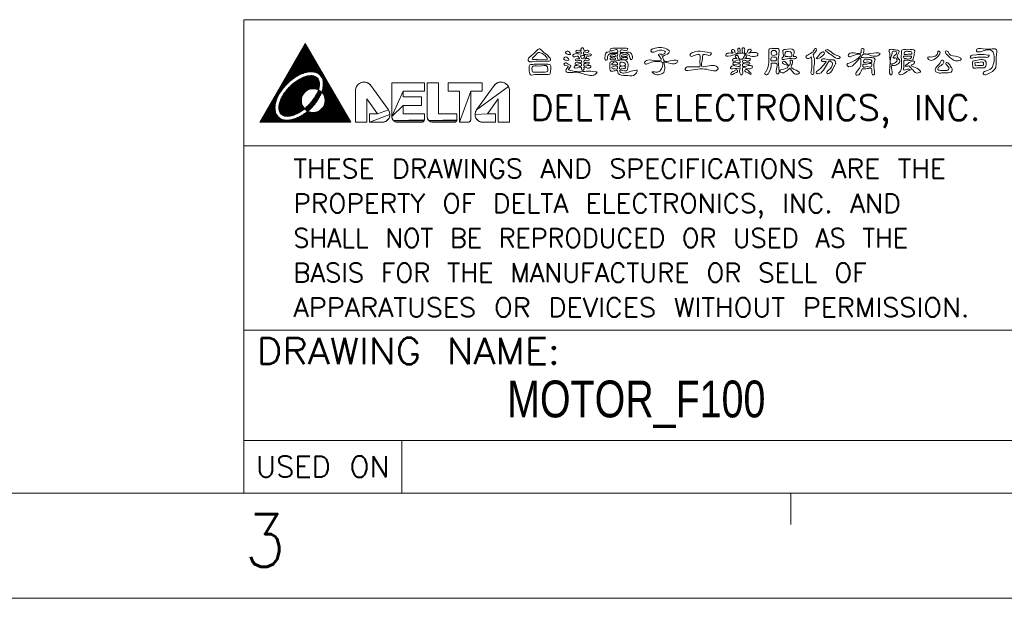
# Model space of a CAD drawing. Header units: millimetres. Extents: x -584 to -164, y 376 to 673.
# Tile 3 of 6: x -348 to -254, y 376 to 431. Entities that reach past the tile are written whole.
import ezdxf
from ezdxf.enums import TextEntityAlignment as Align

# ---------------------------------------------------------------- set-up
doc = ezdxf.new("R2010")
doc.units = ezdxf.units.MM
doc.header["$LTSCALE"] = 23.1
doc.layers.get('0').update_dxf_attribs({"linetype": 'CONTINUOUS'})
doc.styles.get("Standard").update_dxf_attribs({"font": 'txt', "width": 0.7})
doc.styles.add('TEXTSTYLE_0', font='txt.shx', dxfattribs={"width": 0.8})

msp = doc.modelspace()

# ---------------------------------------------------------------- linework, layer by layer
at = {"color": 7, "linetype": 'Continuous', "lineweight": 13}
for p, q in [((-174.307, 431.311), (-326.307, 431.311)), ((-326.307, 431.311), (-326.307, 386.311)), ((-324.807, 421.561), (-320.477, 429.061)), ((-320.641, 428.777), (-320.313, 428.777)), ((-320.596, 428.855), (-320.358, 428.855)), ((-320.551, 428.933), (-320.403, 428.933)), ((-320.546, 428.942), (-320.458, 429.029)), ((-316.146, 421.561), (-320.477, 429.061)), ((-320.476, 429.012), (-320.448, 429.012)), ((-321.182, 427.84), (-319.771, 427.84)), ((-321.137, 427.918), (-319.816, 427.918)), ((-321.092, 427.996), (-319.862, 427.996)), ((-321.047, 428.074), (-319.907, 428.074)), ((-321.002, 428.152), (-319.952, 428.152)), ((-320.957, 428.23), (-319.997, 428.23)), ((-320.911, 428.308), (-320.042, 428.308)), ((-320.866, 428.387), (-320.087, 428.387)), ((-320.821, 428.465), (-320.132, 428.465)), ((-320.776, 428.543), (-320.177, 428.543)), ((-320.731, 428.621), (-320.222, 428.621)), ((-320.686, 428.699), (-320.268, 428.699)), ((-321.723, 426.902), (-319.23, 426.902)), ((-321.678, 426.98), (-319.275, 426.98)), ((-321.633, 427.058), (-319.32, 427.058)), ((-321.588, 427.137), (-319.365, 427.137)), ((-321.543, 427.215), (-319.411, 427.215)), ((-321.498, 427.293), (-319.456, 427.293)), ((-321.453, 427.371), (-319.501, 427.371)), ((-321.408, 427.449), (-319.546, 427.449)), ((-321.362, 427.527), (-319.591, 427.527)), ((-321.317, 427.605), (-319.636, 427.605)), ((-321.272, 427.683), (-319.681, 427.683)), ((-321.227, 427.762), (-319.726, 427.762)), ((-322.265, 425.965), (-321.22, 425.965)), ((-322.22, 426.043), (-321.074, 426.043)), ((-322.174, 426.121), (-320.909, 426.121)), ((-322.129, 426.199), (-320.717, 426.199)), ((-322.084, 426.277), (-320.474, 426.277)), ((-322.039, 426.355), (-320.009, 426.355)), ((-321.994, 426.433), (-318.959, 426.433)), ((-321.949, 426.512), (-319.005, 426.512)), ((-321.904, 426.59), (-319.05, 426.59)), ((-321.859, 426.668), (-319.095, 426.668)), ((-321.814, 426.746), (-319.14, 426.746)), ((-321.768, 426.824), (-319.185, 426.824)), ((-320.238, 425.965), (-319.655, 425.965)), ((-319.813, 426.355), (-318.914, 426.355)), ((-319.427, 426.277), (-318.869, 426.277)), ((-319.262, 426.199), (-318.824, 426.199)), ((-319.148, 426.121), (-318.779, 426.121)), ((-319.061, 426.043), (-318.734, 426.043)), ((-318.993, 425.965), (-318.689, 425.965)), ((-322.806, 425.027), (-322.38, 425.027)), ((-322.761, 425.105), (-322.308, 425.105)), ((-322.716, 425.183), (-322.233, 425.183)), ((-322.671, 425.262), (-322.154, 425.262)), ((-322.625, 425.34), (-322.072, 425.34)), ((-322.58, 425.418), (-321.985, 425.418)), ((-322.535, 425.496), (-321.894, 425.496)), ((-322.49, 425.574), (-321.799, 425.574)), ((-322.445, 425.652), (-321.698, 425.652)), ((-322.4, 425.73), (-321.59, 425.73)), ((-322.355, 425.808), (-321.476, 425.808)), ((-322.31, 425.887), (-321.353, 425.887)), ((-321.857, 425.027), (-319.13, 425.027)), ((-321.773, 425.105), (-319.123, 425.105)), ((-321.684, 425.183), (-319.12, 425.183)), ((-321.591, 425.262), (-319.122, 425.262)), ((-321.493, 425.34), (-319.129, 425.34)), ((-321.388, 425.418), (-319.143, 425.418)), ((-321.277, 425.496), (-319.163, 425.496)), ((-321.157, 425.574), (-319.192, 425.574)), ((-321.026, 425.652), (-319.231, 425.652)), ((-320.881, 425.73), (-319.285, 425.73)), ((-320.717, 425.808), (-319.358, 425.808)), ((-320.518, 425.887), (-319.465, 425.887)), ((-318.938, 425.887), (-318.644, 425.887)), ((-318.893, 425.808), (-318.599, 425.808)), ((-318.856, 425.73), (-318.553, 425.73)), ((-318.827, 425.652), (-318.508, 425.652)), ((-318.804, 425.574), (-318.463, 425.574)), ((-318.787, 425.496), (-318.418, 425.496)), ((-318.774, 425.418), (-318.373, 425.418)), ((-318.769, 425.027), (-318.147, 425.027)), ((-318.765, 425.34), (-318.328, 425.34)), ((-318.763, 425.105), (-318.193, 425.105)), ((-318.761, 425.262), (-318.283, 425.262)), ((-318.76, 425.183), (-318.238, 425.183)), ((-315.6, 424.959), (-315.545, 425.045)), ((-315.545, 425.045), (-315.48, 425.124)), ((-315.48, 425.124), (-315.405, 425.194)), ((-315.405, 425.194), (-315.323, 425.254)), ((-315.323, 425.254), (-315.233, 425.303)), ((-315.233, 425.303), (-315.138, 425.34)), ((-315.138, 425.34), (-315.039, 425.365)), ((-315.039, 425.365), (-314.937, 425.378)), ((-315.039, 425.365), (-315.039, 425.365)), ((-314.937, 425.378), (-314.835, 425.378)), ((-314.835, 425.378), (-314.733, 425.364)), ((-314.733, 425.364), (-314.634, 425.339)), ((-314.634, 425.339), (-314.539, 425.301)), ((-314.539, 425.301), (-314.45, 425.251)), ((-314.45, 425.251), (-314.368, 425.191)), ((-314.368, 425.191), (-314.293, 425.12)), ((-314.293, 425.12), (-314.228, 425.041)), ((-314.228, 425.041), (-312.569, 422.731)), ((-312.569, 422.731), (-314.228, 425.041)), ((-314.228, 425.041), (-312.57, 422.731)), ((-312.24, 422.097), (-312.24, 425.312)), ((-312.24, 425.312), (-309.149, 425.312)), ((-309.149, 425.312), (-312.24, 425.312)), ((-312.24, 425.312), (-309.149, 425.312)), ((-312.24, 425.312), (-312.24, 422.097)), ((-312.24, 425.312), (-312.24, 422.097)), ((-309.149, 425.312), (-309.149, 424.508)), ((-309.149, 425.312), (-309.149, 425.312)), ((-309.149, 425.312), (-309.149, 424.508)), ((-309.149, 424.508), (-309.149, 425.312)), ((-308.881, 422.096), (-308.881, 425.312)), ((-308.881, 425.312), (-307.81, 425.312)), ((-307.81, 425.312), (-308.881, 425.312)), ((-308.881, 425.312), (-307.81, 425.312)), ((-308.881, 425.312), (-308.881, 422.096)), ((-308.881, 422.097), (-308.881, 425.312)), ((-307.81, 425.312), (-307.81, 422.365)), ((-307.81, 422.365), (-307.81, 425.312)), ((-307.81, 422.365), (-307.81, 425.312)), ((-306.883, 424.508), (-306.883, 425.312)), ((-306.883, 425.312), (-303.668, 425.312)), ((-303.668, 425.312), (-306.883, 425.312)), ((-306.883, 425.312), (-303.668, 425.312)), ((-306.883, 425.312), (-306.883, 424.508)), ((-306.883, 425.312), (-306.883, 424.508)), ((-304.189, 422.731), (-302.53, 425.041)), ((-302.53, 425.041), (-304.189, 422.731)), ((-302.53, 425.041), (-304.188, 422.731)), ((-303.668, 425.312), (-303.668, 424.508)), ((-303.668, 425.312), (-303.668, 424.508)), ((-303.668, 424.508), (-303.668, 425.312)), ((-302.53, 425.041), (-302.465, 425.12)), ((-302.465, 425.12), (-302.391, 425.191)), ((-302.391, 425.191), (-302.308, 425.251)), ((-302.308, 425.251), (-302.219, 425.301)), ((-302.219, 425.301), (-302.124, 425.339)), ((-302.124, 425.339), (-302.025, 425.364)), ((-302.025, 425.364), (-301.924, 425.378)), ((-301.924, 425.378), (-301.821, 425.378)), ((-301.821, 425.378), (-301.72, 425.365)), ((-301.821, 425.378), (-301.821, 425.378)), ((-301.72, 425.365), (-301.621, 425.34)), ((-301.621, 425.34), (-301.525, 425.303)), ((-301.525, 425.303), (-301.436, 425.254)), ((-301.436, 425.254), (-301.353, 425.194)), ((-301.353, 425.194), (-301.278, 425.124)), ((-301.278, 425.124), (-301.213, 425.045)), ((-301.213, 425.045), (-301.158, 424.959)), ((-323.347, 424.09), (-323.033, 424.09)), ((-323.302, 424.168), (-322.992, 424.168)), ((-323.257, 424.246), (-322.948, 424.246)), ((-323.212, 424.324), (-322.903, 424.324)), ((-323.167, 424.402), (-322.855, 424.402)), ((-323.122, 424.48), (-322.804, 424.48)), ((-323.077, 424.558), (-322.751, 424.558)), ((-323.031, 424.637), (-322.696, 424.637)), ((-322.986, 424.715), (-322.638, 424.715)), ((-322.941, 424.793), (-322.578, 424.793)), ((-322.896, 424.871), (-322.515, 424.871)), ((-322.851, 424.949), (-322.449, 424.949)), ((-322.613, 424.09), (-320.743, 424.09)), ((-322.566, 424.168), (-320.703, 424.168)), ((-322.515, 424.246), (-320.656, 424.246)), ((-322.462, 424.324), (-320.599, 424.324)), ((-322.407, 424.402), (-320.531, 424.402)), ((-322.348, 424.48), (-320.448, 424.48)), ((-322.287, 424.558), (-320.345, 424.558)), ((-322.223, 424.637), (-320.209, 424.637)), ((-322.157, 424.715), (-319.994, 424.715)), ((-322.087, 424.793), (-319.174, 424.793)), ((-322.014, 424.871), (-319.156, 424.871)), ((-321.937, 424.949), (-319.141, 424.949)), ((-319.468, 424.09), (-319.053, 424.09)), ((-319.444, 424.715), (-319.195, 424.715)), ((-319.424, 424.168), (-319.016, 424.168)), ((-319.383, 424.246), (-318.981, 424.246)), ((-319.345, 424.324), (-318.949, 424.324)), ((-319.31, 424.402), (-318.919, 424.402)), ((-319.277, 424.48), (-318.989, 424.48)), ((-319.247, 424.558), (-319.093, 424.558)), ((-319.229, 424.637), (-319.219, 424.637)), ((-318.906, 424.402), (-317.787, 424.402)), ((-318.891, 424.48), (-317.832, 424.48)), ((-318.866, 424.558), (-317.877, 424.558)), ((-318.843, 424.637), (-317.922, 424.637)), ((-318.838, 424.324), (-317.742, 424.324)), ((-318.823, 424.715), (-317.967, 424.715)), ((-318.805, 424.793), (-318.012, 424.793)), ((-318.791, 424.871), (-318.057, 424.871)), ((-318.781, 424.246), (-317.696, 424.246)), ((-318.778, 424.949), (-318.102, 424.949)), ((-318.734, 424.168), (-317.651, 424.168)), ((-318.695, 424.09), (-317.606, 424.09)), ((-315.701, 424.566), (-315.695, 424.669)), ((-315.701, 421.561), (-315.701, 424.566)), ((-315.701, 424.566), (-315.701, 421.561)), ((-315.701, 424.566), (-315.701, 421.561)), ((-315.695, 424.669), (-315.676, 424.769)), ((-315.676, 424.769), (-315.644, 424.866)), ((-315.644, 424.866), (-315.6, 424.959)), ((-311.169, 424.508), (-312.24, 422.097)), ((-312.24, 422.097), (-311.169, 424.508)), ((-309.149, 424.508), (-311.169, 424.508)), ((-311.169, 424.508), (-311.169, 423.972)), ((-311.169, 424.508), (-309.149, 424.508)), ((-311.169, 424.508), (-309.149, 424.508)), ((-311.169, 424.508), (-311.169, 423.972)), ((-311.169, 423.972), (-311.169, 424.508)), ((-305.811, 424.508), (-306.883, 424.508)), ((-306.883, 424.508), (-306.883, 424.508)), ((-306.883, 424.508), (-305.811, 424.508)), ((-306.883, 424.508), (-305.811, 424.508)), ((-304.74, 424.508), (-305.811, 421.561)), ((-305.811, 421.561), (-305.811, 424.508)), ((-305.811, 421.561), (-304.74, 424.508)), ((-305.811, 424.508), (-305.811, 421.561)), ((-305.811, 424.508), (-305.811, 421.561)), ((-303.668, 424.508), (-304.74, 424.508)), ((-304.74, 424.508), (-304.74, 421.838)), ((-303.668, 424.508), (-304.74, 424.508)), ((-304.74, 424.508), (-303.668, 424.508)), ((-304.74, 424.508), (-304.74, 421.838)), ((-304.74, 421.838), (-304.74, 424.508)), ((-301.158, 424.959), (-304.189, 422.731)), ((-304.189, 422.731), (-301.158, 424.959)), ((-301.158, 424.959), (-301.114, 424.866)), ((-301.114, 424.866), (-301.083, 424.769)), ((-301.083, 424.769), (-301.064, 424.669)), ((-301.064, 424.669), (-301.057, 424.566)), ((-301.057, 424.566), (-301.057, 421.561)), ((-301.057, 424.566), (-301.057, 421.561)), ((-301.057, 421.561), (-301.057, 424.566)), ((-323.889, 423.152), (-323.338, 423.152)), ((-323.843, 423.23), (-323.327, 423.23)), ((-323.798, 423.308), (-323.313, 423.308)), ((-323.753, 423.387), (-323.296, 423.387)), ((-323.708, 423.465), (-323.277, 423.465)), ((-323.663, 423.543), (-323.254, 423.543)), ((-323.618, 423.621), (-323.23, 423.621)), ((-323.573, 423.699), (-323.203, 423.699)), ((-323.528, 423.777), (-323.174, 423.777)), ((-323.483, 423.855), (-323.142, 423.855)), ((-323.437, 423.933), (-323.108, 423.933)), ((-323.392, 424.012), (-323.071, 424.012)), ((-322.977, 423.152), (-320.74, 423.152)), ((-322.963, 423.23), (-320.773, 423.23)), ((-322.946, 423.308), (-320.799, 423.308)), ((-322.925, 423.387), (-320.818, 423.387)), ((-322.902, 423.465), (-320.832, 423.465)), ((-322.875, 423.543), (-320.841, 423.543)), ((-322.846, 423.621), (-320.844, 423.621)), ((-322.814, 423.699), (-320.841, 423.699)), ((-322.779, 423.777), (-320.833, 423.777)), ((-322.741, 423.855), (-320.82, 423.855)), ((-322.701, 423.933), (-320.8, 423.933)), ((-322.659, 424.012), (-320.775, 424.012)), ((-320.199, 423.152), (-319.684, 423.152)), ((-320.121, 423.23), (-319.617, 423.23)), ((-320.047, 423.308), (-319.553, 423.308)), ((-319.976, 423.387), (-319.492, 423.387)), ((-319.909, 423.465), (-319.433, 423.465)), ((-319.844, 423.543), (-319.378, 423.543)), ((-319.782, 423.621), (-319.324, 423.621)), ((-319.723, 423.699), (-319.273, 423.699)), ((-319.667, 423.777), (-319.224, 423.777)), ((-319.613, 423.855), (-319.178, 423.855)), ((-319.562, 423.933), (-319.134, 423.933)), ((-319.514, 424.012), (-319.093, 424.012)), ((-318.697, 423.152), (-317.065, 423.152)), ((-318.665, 423.23), (-317.11, 423.23)), ((-318.663, 424.012), (-317.561, 424.012)), ((-318.639, 423.308), (-317.155, 423.308)), ((-318.637, 423.933), (-317.516, 423.933)), ((-318.619, 423.387), (-317.2, 423.387)), ((-318.618, 423.855), (-317.471, 423.855)), ((-318.605, 423.465), (-317.245, 423.465)), ((-318.604, 423.777), (-317.426, 423.777)), ((-318.597, 423.543), (-317.29, 423.543)), ((-318.596, 423.699), (-317.381, 423.699)), ((-318.594, 423.621), (-317.336, 423.621)), ((-313.602, 422.365), (-314.63, 423.796)), ((-314.63, 423.796), (-314.63, 421.561)), ((-314.63, 423.796), (-313.602, 422.365)), ((-314.63, 423.796), (-313.602, 422.365)), ((-314.63, 421.561), (-314.63, 423.796)), ((-314.63, 421.561), (-314.63, 423.796)), ((-311.169, 423.169), (-312.24, 422.097)), ((-312.24, 422.097), (-311.169, 423.169)), ((-311.169, 423.972), (-309.417, 423.972)), ((-309.417, 423.972), (-311.169, 423.972)), ((-311.169, 423.972), (-309.417, 423.972)), ((-309.417, 423.169), (-311.169, 423.169)), ((-311.169, 423.169), (-311.169, 422.365)), ((-311.169, 423.169), (-309.417, 423.169)), ((-311.169, 423.169), (-309.417, 423.169)), ((-311.169, 423.169), (-311.169, 422.365)), ((-311.169, 422.365), (-311.169, 423.169)), ((-309.417, 423.972), (-309.417, 423.169)), ((-309.417, 423.972), (-309.417, 423.972)), ((-309.417, 423.169), (-309.417, 423.972)), ((-309.417, 423.169), (-309.417, 423.972)), ((-302.129, 423.796), (-303.156, 422.365)), ((-302.129, 423.796), (-303.156, 422.365)), ((-303.156, 422.365), (-302.129, 423.796)), ((-302.129, 421.561), (-302.129, 423.796)), ((-302.129, 423.796), (-302.129, 423.796)), ((-302.129, 423.796), (-302.129, 421.561)), ((-302.129, 421.561), (-302.129, 423.796)), ((-324.43, 422.215), (-323.163, 422.215)), ((-324.385, 422.293), (-323.21, 422.293)), ((-324.34, 422.371), (-323.248, 422.371)), ((-324.294, 422.449), (-323.28, 422.449)), ((-324.249, 422.527), (-323.304, 422.527)), ((-324.204, 422.605), (-323.323, 422.605)), ((-324.159, 422.683), (-323.337, 422.683)), ((-324.114, 422.762), (-323.347, 422.762)), ((-324.069, 422.84), (-323.352, 422.84)), ((-324.024, 422.918), (-323.354, 422.918)), ((-323.979, 422.996), (-323.352, 422.996)), ((-323.934, 423.074), (-323.347, 423.074)), ((-322.994, 422.918), (-320.595, 422.918)), ((-322.992, 422.996), (-320.652, 422.996)), ((-322.991, 422.84), (-320.549, 422.84)), ((-322.987, 423.074), (-320.7, 423.074)), ((-322.982, 422.762), (-320.649, 422.762)), ((-322.967, 422.683), (-320.756, 422.683)), ((-322.944, 422.605), (-320.869, 422.605)), ((-322.913, 422.527), (-320.992, 422.527)), ((-322.87, 422.449), (-321.126, 422.449)), ((-322.812, 422.371), (-321.275, 422.371)), ((-322.731, 422.293), (-321.447, 422.293)), ((-322.61, 422.215), (-321.66, 422.215)), ((-320.796, 422.215), (-316.524, 422.215)), ((-320.671, 422.293), (-316.569, 422.293)), ((-320.554, 422.371), (-316.614, 422.371)), ((-320.525, 422.84), (-319.982, 422.84)), ((-320.455, 422.918), (-319.902, 422.918)), ((-320.445, 422.449), (-316.659, 422.449)), ((-320.441, 422.762), (-320.066, 422.762)), ((-320.365, 422.996), (-319.826, 422.996)), ((-320.342, 422.527), (-319.97, 422.527)), ((-320.336, 422.683), (-320.153, 422.683)), ((-320.28, 423.074), (-319.753, 423.074)), ((-320.245, 422.605), (-320.197, 422.605)), ((-319.468, 422.527), (-316.704, 422.527)), ((-319.241, 422.605), (-316.749, 422.605)), ((-319.101, 422.683), (-316.794, 422.683)), ((-318.996, 422.762), (-316.839, 422.762)), ((-318.912, 422.84), (-316.884, 422.84)), ((-318.843, 422.918), (-316.93, 422.918)), ((-318.785, 422.996), (-316.975, 422.996)), ((-318.737, 423.074), (-317.02, 423.074)), ((-314.383, 421.561), (-314.383, 422.365)), ((-314.383, 422.365), (-313.602, 422.365)), ((-313.602, 422.365), (-314.383, 422.365)), ((-314.383, 422.365), (-313.602, 422.365)), ((-314.383, 422.365), (-314.383, 421.561)), ((-314.383, 422.365), (-314.383, 421.561)), ((-312.431, 422.31), (-314.383, 421.561)), ((-314.383, 421.561), (-312.431, 422.31)), ((-312.569, 422.731), (-313.602, 422.365)), ((-313.602, 422.365), (-312.569, 422.731)), ((-312.569, 422.731), (-312.522, 422.654)), ((-312.522, 422.654), (-312.483, 422.573)), ((-312.483, 422.573), (-312.455, 422.488)), ((-312.455, 422.488), (-312.438, 422.399)), ((-312.436, 422.22), (-312.451, 422.131)), ((-312.438, 422.399), (-312.431, 422.31)), ((-312.438, 422.399), (-312.438, 422.399)), ((-312.431, 422.31), (-312.436, 422.22)), ((-311.169, 422.365), (-309.149, 422.365)), ((-309.149, 422.365), (-311.169, 422.365)), ((-311.169, 422.365), (-309.149, 422.365)), ((-309.149, 422.365), (-309.149, 421.838)), ((-309.149, 422.365), (-309.149, 422.365)), ((-309.149, 422.365), (-309.149, 421.838)), ((-309.149, 421.838), (-309.149, 422.365)), ((-307.81, 422.365), (-306.058, 422.365)), ((-306.058, 422.365), (-307.81, 422.365)), ((-307.81, 422.365), (-306.058, 422.365)), ((-306.058, 422.365), (-306.058, 421.838)), ((-306.058, 422.365), (-306.058, 422.365)), ((-306.058, 422.365), (-306.058, 421.838)), ((-306.058, 421.838), (-306.058, 422.365)), ((-304.327, 422.31), (-304.32, 422.399)), ((-303.156, 422.365), (-304.327, 422.31)), ((-304.327, 422.31), (-303.156, 422.365)), ((-304.323, 422.22), (-304.327, 422.31)), ((-304.307, 422.131), (-304.323, 422.22)), ((-304.32, 422.399), (-304.303, 422.488)), ((-304.303, 422.488), (-304.275, 422.573)), ((-304.275, 422.573), (-304.237, 422.654)), ((-304.237, 422.654), (-304.189, 422.731)), ((-303.156, 422.365), (-302.375, 422.365)), ((-302.375, 422.365), (-303.156, 422.365)), ((-302.375, 422.365), (-303.156, 422.365)), ((-302.375, 422.365), (-302.375, 421.561)), ((-302.375, 422.365), (-302.375, 422.365)), ((-302.375, 422.365), (-302.375, 421.561)), ((-302.375, 421.561), (-302.375, 422.365)), ((-324.807, 421.561), (-316.146, 421.561)), ((-324.791, 421.59), (-316.163, 421.59)), ((-324.746, 421.668), (-316.208, 421.668)), ((-324.7, 421.746), (-316.253, 421.746)), ((-324.655, 421.824), (-322.625, 421.824)), ((-324.61, 421.902), (-322.814, 421.902)), ((-324.565, 421.98), (-322.939, 421.98)), ((-324.52, 422.058), (-323.031, 422.058)), ((-324.475, 422.137), (-323.104, 422.137)), ((-322.357, 422.137), (-322.003, 422.137)), ((-321.724, 421.824), (-316.298, 421.824)), ((-321.457, 421.902), (-316.343, 421.902)), ((-321.254, 421.98), (-316.388, 421.98)), ((-321.083, 422.058), (-316.433, 422.058)), ((-320.933, 422.137), (-316.479, 422.137)), ((-314.63, 421.561), (-315.701, 421.561)), ((-315.701, 421.561), (-314.63, 421.561)), ((-315.701, 421.561), (-314.63, 421.561)), ((-313.17, 421.561), (-314.383, 421.561)), ((-314.383, 421.561), (-313.17, 421.561)), ((-314.383, 421.561), (-313.17, 421.561)), ((-313.08, 421.567), (-313.17, 421.561)), ((-312.992, 421.583), (-313.08, 421.567)), ((-313.08, 421.567), (-313.08, 421.567)), ((-312.906, 421.61), (-312.992, 421.583)), ((-312.824, 421.647), (-312.906, 421.61)), ((-312.748, 421.694), (-312.824, 421.647)), ((-312.677, 421.75), (-312.748, 421.694)), ((-312.614, 421.814), (-312.677, 421.75)), ((-312.559, 421.885), (-312.614, 421.814)), ((-312.513, 421.963), (-312.559, 421.885)), ((-312.477, 422.045), (-312.513, 421.963)), ((-312.451, 422.131), (-312.477, 422.045)), ((-312.237, 422.041), (-312.24, 422.097)), ((-312.229, 421.986), (-312.237, 422.041)), ((-312.214, 421.931), (-312.229, 421.986)), ((-312.194, 421.879), (-312.214, 421.931)), ((-312.169, 421.829), (-312.194, 421.879)), ((-312.138, 421.782), (-312.169, 421.829)), ((-312.103, 421.739), (-312.138, 421.782)), ((-309.155, 421.781), (-312.103, 421.739)), ((-312.103, 421.739), (-309.155, 421.781)), ((-312.063, 421.699), (-312.103, 421.739)), ((-309.173, 421.726), (-312.063, 421.699)), ((-312.063, 421.699), (-309.173, 421.726)), ((-312.02, 421.664), (-312.063, 421.699)), ((-311.972, 421.633), (-312.02, 421.664)), ((-311.923, 421.608), (-311.972, 421.633)), ((-309.241, 421.632), (-311.923, 421.608)), ((-311.923, 421.608), (-309.241, 421.632)), ((-311.87, 421.587), (-311.923, 421.608)), ((-311.816, 421.573), (-311.87, 421.587)), ((-309.313, 421.585), (-311.816, 421.573)), ((-311.816, 421.573), (-309.313, 421.585)), ((-311.761, 421.564), (-311.816, 421.573)), ((-311.705, 421.561), (-311.761, 421.564)), ((-309.426, 421.561), (-311.705, 421.561)), ((-311.705, 421.561), (-309.426, 421.561)), ((-311.705, 421.561), (-309.426, 421.561)), ((-309.397, 421.563), (-309.426, 421.561)), ((-309.368, 421.567), (-309.397, 421.563)), ((-309.34, 421.575), (-309.368, 421.567)), ((-309.313, 421.585), (-309.34, 421.575)), ((-309.34, 421.575), (-309.34, 421.575)), ((-309.287, 421.598), (-309.313, 421.585)), ((-309.263, 421.614), (-309.287, 421.598)), ((-309.241, 421.632), (-309.263, 421.614)), ((-309.263, 421.614), (-309.263, 421.614)), ((-309.22, 421.653), (-309.241, 421.632)), ((-309.202, 421.675), (-309.22, 421.653)), ((-309.186, 421.7), (-309.202, 421.675)), ((-309.173, 421.726), (-309.186, 421.7)), ((-309.186, 421.7), (-309.186, 421.7)), ((-309.163, 421.753), (-309.173, 421.726)), ((-309.155, 421.781), (-309.163, 421.753)), ((-309.163, 421.753), (-309.163, 421.753)), ((-309.15, 421.809), (-309.155, 421.781)), ((-309.149, 421.838), (-309.15, 421.809)), ((-308.878, 422.04), (-308.881, 422.096)), ((-308.869, 421.985), (-308.878, 422.04)), ((-308.855, 421.931), (-308.869, 421.985)), ((-308.835, 421.879), (-308.855, 421.931)), ((-308.809, 421.829), (-308.835, 421.879)), ((-308.778, 421.782), (-308.809, 421.829)), ((-308.743, 421.738), (-308.778, 421.782)), ((-306.064, 421.781), (-308.743, 421.738)), ((-308.743, 421.738), (-306.064, 421.781)), ((-308.704, 421.699), (-308.743, 421.738)), ((-306.081, 421.726), (-308.704, 421.699)), ((-308.704, 421.699), (-306.081, 421.726)), ((-308.66, 421.663), (-308.704, 421.699)), ((-308.613, 421.633), (-308.66, 421.663)), ((-308.563, 421.607), (-308.613, 421.633)), ((-306.149, 421.632), (-308.563, 421.607)), ((-308.563, 421.607), (-306.149, 421.632)), ((-308.511, 421.587), (-308.563, 421.607)), ((-308.457, 421.573), (-308.511, 421.587)), ((-306.222, 421.585), (-308.457, 421.573)), ((-308.457, 421.573), (-306.222, 421.585)), ((-308.401, 421.564), (-308.457, 421.573)), ((-308.345, 421.561), (-308.401, 421.564)), ((-306.335, 421.561), (-308.345, 421.561)), ((-308.345, 421.561), (-306.335, 421.561)), ((-308.345, 421.561), (-306.335, 421.561)), ((-306.306, 421.563), (-306.335, 421.561)), ((-306.277, 421.567), (-306.306, 421.563)), ((-306.249, 421.575), (-306.277, 421.567)), ((-306.222, 421.585), (-306.249, 421.575)), ((-306.249, 421.575), (-306.249, 421.575)), ((-306.196, 421.598), (-306.222, 421.585)), ((-306.172, 421.614), (-306.196, 421.598)), ((-306.149, 421.632), (-306.172, 421.614)), ((-306.172, 421.614), (-306.172, 421.614)), ((-306.129, 421.653), (-306.149, 421.632)), ((-306.11, 421.675), (-306.129, 421.653)), ((-306.095, 421.7), (-306.11, 421.675)), ((-306.081, 421.726), (-306.095, 421.7)), ((-306.095, 421.7), (-306.095, 421.7)), ((-306.071, 421.753), (-306.081, 421.726)), ((-306.064, 421.781), (-306.071, 421.753)), ((-306.071, 421.753), (-306.071, 421.753)), ((-306.059, 421.809), (-306.064, 421.781)), ((-306.058, 421.838), (-306.059, 421.809)), ((-305.017, 421.561), (-305.811, 421.561)), ((-305.811, 421.561), (-305.017, 421.561)), ((-305.811, 421.561), (-305.017, 421.561)), ((-304.988, 421.563), (-305.017, 421.561)), ((-304.959, 421.567), (-304.988, 421.563)), ((-304.988, 421.563), (-304.988, 421.563)), ((-304.931, 421.575), (-304.959, 421.567)), ((-304.904, 421.585), (-304.931, 421.575)), ((-304.878, 421.598), (-304.904, 421.585)), ((-304.854, 421.614), (-304.878, 421.598)), ((-304.831, 421.632), (-304.854, 421.614)), ((-304.811, 421.653), (-304.831, 421.632)), ((-304.793, 421.675), (-304.811, 421.653)), ((-304.777, 421.7), (-304.793, 421.675)), ((-304.764, 421.726), (-304.777, 421.7)), ((-304.753, 421.753), (-304.764, 421.726)), ((-304.746, 421.781), (-304.753, 421.753)), ((-304.741, 421.809), (-304.746, 421.781)), ((-304.74, 421.838), (-304.741, 421.809)), ((-304.282, 422.045), (-304.307, 422.131)), ((-304.245, 421.963), (-304.282, 422.045)), ((-304.2, 421.885), (-304.245, 421.963)), ((-304.145, 421.814), (-304.2, 421.885)), ((-304.081, 421.75), (-304.145, 421.814)), ((-304.011, 421.694), (-304.081, 421.75)), ((-303.934, 421.647), (-304.011, 421.694)), ((-303.852, 421.61), (-303.934, 421.647)), ((-303.766, 421.583), (-303.852, 421.61)), ((-303.678, 421.567), (-303.766, 421.583)), ((-303.588, 421.561), (-303.678, 421.567)), ((-302.375, 421.561), (-303.588, 421.561)), ((-302.375, 421.561), (-303.588, 421.561)), ((-303.588, 421.561), (-302.375, 421.561)), ((-301.057, 421.561), (-302.129, 421.561)), ((-301.057, 421.561), (-302.129, 421.561)), ((-302.129, 421.561), (-301.057, 421.561)), ((-326.307, 419.311), (-253.307, 419.311)), ((-326.307, 419.311), (-326.307, 401.811)), ((-174.307, 419.311), (-326.307, 419.311)), ((-326.307, 401.811), (-182.307, 401.811)), ((-326.307, 401.811), (-326.307, 391.311)), ((-326.307, 401.811), (-253.307, 401.811)), ((-174.307, 401.811), (-326.307, 401.811)), ((-326.307, 391.311), (-182.307, 391.311)), ((-326.307, 391.311), (-182.307, 391.311)), ((-326.307, 391.311), (-326.307, 386.311)), ((-182.307, 391.311), (-326.307, 391.311)), ((-311.307, 391.311), (-311.307, 386.311)), ((-174.307, 386.311), (-574.307, 386.311)), ((-326.307, 386.311), (-182.307, 386.311)), ((-274.307, 386.311), (-274.307, 383.311)), ((-584.307, 376.311), (-164.307, 376.311))]:
    msp.add_line(p, q, dxfattribs=at)
msp.add_circle((-319.719, 423.624), 1.125, dxfattribs=at)
for centre, radius, start, end in [((-314.888, 424.566), 0.813, 35.72606, 180), ((-314.888, 424.566), 0.813, 35.67867, 180), ((-301.87, 424.566), 0.813, 0, 144.27394), ((-301.87, 424.566), 0.813, 0, 144.32133), ((-313.17, 422.3), 0.739, 270, 35.61637), ((-313.17, 422.3), 0.739, 270, 35.67867), ((-303.588, 422.3), 0.739, 144.38363, 270), ((-303.588, 422.3), 0.739, 144.32133, 270), ((-311.705, 422.097), 0.536, 180, 270), ((-311.705, 422.097), 0.536, 180, 270), ((-309.426, 421.838), 0.277, 270, 0), ((-309.426, 421.838), 0.277, 270, 0), ((-308.345, 422.097), 0.536, 180, 270), ((-308.345, 422.097), 0.536, 180.08473, 270), ((-306.335, 421.838), 0.277, 270, 0), ((-306.335, 421.838), 0.277, 270, 0), ((-305.017, 421.838), 0.277, 270, 0), ((-305.017, 421.838), 0.277, 270, 0)]:
    msp.add_arc(centre, radius, start, end, dxfattribs=at)
for points in [[(-286.38, 427.296), (-285.556, 427.128), (-285.174, 427.21), (-285.058, 427.402), (-285.201, 427.456), (-286.418, 427.494), (-286.452, 427.617), (-286.496, 427.774), (-286.038, 428.034), (-285.854, 428.28), (-286.121, 428.526), (-287.392, 428.554), (-287.604, 428.407), (-287.573, 428.249), (-287.255, 428.267), (-286.356, 428.359), (-286.233, 428.27), (-286.298, 428.126), (-286.548, 427.962), (-286.565, 427.955), (-286.674, 428.034), (-286.835, 428.048), (-286.896, 427.973), (-286.835, 427.877), (-286.63, 427.494), (-287.898, 427.48), (-288.127, 427.381), (-288.226, 427.2), (-288.161, 427.104), (-287.884, 427.145), (-286.616, 427.316), (-286.602, 427.313), (-286.609, 426.646), (-286.893, 426.349), (-287.433, 426.349), (-287.494, 426.335), (-287.43, 426.246), (-286.937, 426.079), (-286.476, 426.219), (-286.38, 427.296)], [(-298.157, 427.368), (-297.398, 427.357), (-297.214, 427.388), (-297.146, 427.504), (-297.303, 427.795), (-297.887, 428.294), (-298.103, 428.482), (-298.24, 428.55), (-298.366, 428.475), (-298.92, 427.928), (-299.282, 427.525), (-299.227, 427.354), (-298.937, 427.32), (-298.157, 427.368)], [(-297.946, 428.085), (-297.59, 427.815), (-297.443, 427.593), (-298.164, 427.545), (-298.889, 427.566), (-298.567, 427.979), (-298.24, 428.208), (-297.946, 428.085)], [(-295.397, 428.253), (-295.466, 428.321), (-295.606, 428.321), (-295.705, 428.256), (-295.729, 428.15), (-295.579, 428.044), (-295.384, 427.993), (-295.257, 428.01), (-295.302, 428.13), (-295.397, 428.253)], [(-293.695, 427.87), (-293.575, 427.86), (-293.387, 427.88), (-293.268, 428.007), (-293.394, 428.061), (-294.026, 428.058), (-294.02, 428.178), (-294.016, 428.215), (-293.674, 428.208), (-293.531, 428.263), (-293.544, 428.359), (-293.992, 428.4), (-294.026, 428.585), (-294.177, 428.646), (-294.263, 428.488), (-294.249, 428.403), (-294.734, 428.355), (-294.761, 428.236), (-294.553, 428.188), (-294.239, 428.212), (-294.235, 428.058), (-294.461, 428.058), (-294.926, 428.027), (-295.022, 427.945), (-295.015, 427.808), (-294.775, 427.808), (-294.56, 427.853), (-294.461, 427.706), (-294.389, 427.61), (-294.748, 427.563), (-294.775, 427.442), (-294.566, 427.395), (-294.235, 427.418), (-294.204, 427.275), (-294.775, 427.231), (-294.803, 427.118), (-294.604, 427.07), (-294.208, 427.101), (-294.218, 426.94), (-294.659, 426.957), (-294.875, 426.889), (-294.919, 426.766), (-294.775, 426.718), (-294.218, 426.766), (-294.17, 426.547), (-294.095, 426.486), (-294.023, 426.537), (-293.982, 426.759), (-293.985, 426.766), (-293.63, 426.718), (-293.377, 426.762), (-293.316, 426.885), (-293.613, 426.951), (-293.989, 426.94), (-293.989, 427.098), (-293.613, 427.091), (-293.476, 427.142), (-293.49, 427.231), (-293.985, 427.272), (-293.952, 427.422), (-293.62, 427.416), (-293.476, 427.47), (-293.49, 427.566), (-293.89, 427.607), (-293.736, 427.703), (-293.695, 427.87)], [(-294.221, 427.88), (-293.91, 427.88), (-293.941, 427.788), (-294.033, 427.607), (-294.211, 427.61), (-294.27, 427.798), (-294.303, 427.874), (-294.221, 427.88)], [(-290.767, 428.078), (-290.73, 427.491), (-290.655, 427.429), (-290.583, 427.48), (-290.542, 427.703), (-290.549, 428.078), (-289.711, 428.007), (-289.636, 427.826), (-289.479, 427.521), (-289.407, 427.576), (-289.363, 427.72), (-289.379, 427.798), (-289.403, 427.911), (-289.568, 428.178), (-290.545, 428.263), (-290.511, 428.42), (-290.135, 428.372), (-289.882, 428.417), (-289.821, 428.54), (-290.118, 428.605), (-291.246, 428.598), (-291.462, 428.53), (-291.506, 428.407), (-291.362, 428.359), (-290.798, 428.42), (-290.764, 428.26), (-291.526, 428.253), (-291.861, 428.164), (-291.991, 427.723), (-291.974, 427.525), (-291.885, 427.463), (-291.786, 427.497), (-291.738, 427.703), (-291.615, 428.014), (-290.798, 428.078), (-290.767, 428.078)], [(-291.249, 427.976), (-291.462, 427.935), (-291.486, 427.832), (-291.311, 427.791), (-291.072, 427.808), (-290.952, 427.856), (-290.962, 427.935), (-291.249, 427.976)], [(-290.169, 427.976), (-290.381, 427.935), (-290.405, 427.832), (-290.231, 427.791), (-289.991, 427.808), (-289.872, 427.856), (-289.882, 427.935), (-290.169, 427.976)], [(-282.981, 426.841), (-283.788, 426.837), (-283.989, 426.835), (-284.304, 426.728), (-284.362, 426.537), (-284.116, 426.493), (-282.311, 426.595), (-281.651, 426.448), (-281.419, 426.465), (-281.217, 426.701), (-281.279, 426.8), (-282.632, 426.841), (-282.691, 426.841), (-282.694, 427.723), (-282.673, 427.955), (-282.208, 427.931), (-281.983, 427.955), (-281.84, 428.109), (-281.993, 428.171), (-283.733, 428.147), (-283.873, 428.03), (-283.87, 427.87), (-283.583, 427.87), (-282.971, 427.949), (-282.967, 427.942), (-282.95, 427.395), (-282.974, 426.858), (-282.981, 426.841)], [(-279.131, 426.721), (-279.086, 426.123), (-279.008, 426.061), (-278.932, 426.116), (-278.888, 426.346), (-278.898, 426.728), (-278.31, 426.636), (-278.098, 426.67), (-277.958, 426.841), (-278.013, 426.923), (-278.898, 426.933), (-278.898, 427.074), (-278.361, 427.07), (-278.211, 427.128), (-278.228, 427.227), (-278.894, 427.265), (-278.864, 427.432), (-278.488, 427.385), (-278.225, 427.429), (-278.16, 427.559), (-278.471, 427.624), (-278.697, 427.613), (-278.58, 427.689), (-278.556, 427.89), (-278.614, 427.962), (-277.811, 427.815), (-277.435, 428.041), (-277.49, 428.126), (-278.331, 428.14), (-278.17, 428.232), (-278.071, 428.362), (-278.17, 428.509), (-278.324, 428.488), (-278.416, 428.273), (-278.505, 428.144), (-278.724, 428.15), (-278.721, 428.232), (-278.707, 428.328), (-278.724, 428.574), (-278.871, 428.633), (-278.949, 428.482), (-278.922, 428.315), (-278.929, 428.154), (-279.141, 428.154), (-279.124, 428.352), (-279.155, 428.554), (-279.291, 428.602), (-279.363, 428.462), (-279.336, 428.154), (-279.613, 428.15), (-279.647, 428.317), (-279.67, 428.407), (-279.784, 428.468), (-279.896, 428.458), (-279.964, 428.383), (-279.886, 428.229), (-279.801, 428.147), (-279.971, 428.144), (-280.177, 428.14), (-280.447, 428.044), (-280.498, 427.877), (-280.282, 427.843), (-278.697, 427.966), (-278.85, 427.634), (-278.871, 427.61), (-279.226, 427.607), (-279.298, 427.798), (-279.315, 427.839), (-279.483, 427.914), (-279.599, 427.856), (-279.572, 427.747), (-279.425, 427.607), (-279.602, 427.617), (-279.828, 427.545), (-279.872, 427.418), (-279.725, 427.371), (-279.148, 427.429), (-279.12, 427.262), (-279.53, 427.262), (-279.794, 427.21), (-279.824, 427.084), (-279.606, 427.032), (-279.12, 427.07), (-279.124, 426.933), (-279.626, 426.927), (-279.999, 426.837), (-280.047, 426.684), (-279.848, 426.65), (-279.131, 426.721)], [(-276.169, 427.183), (-275.793, 427.193), (-275.724, 427.186), (-275.718, 426.421), (-275.646, 426.178), (-275.503, 426.154), (-275.434, 426.39), (-275.503, 427.627), (-275.42, 428.301), (-275.448, 428.519), (-275.83, 428.561), (-276.08, 428.574), (-276.285, 428.588), (-276.371, 428.499), (-276.402, 428.301), (-276.535, 426.66), (-276.668, 426.397), (-276.77, 426.175), (-276.654, 426.072), (-276.432, 426.222), (-276.169, 427.183)], [(-275.721, 427.976), (-276.145, 427.976), (-276.128, 428.304), (-275.899, 428.39), (-275.721, 428.335), (-275.707, 427.976), (-275.721, 427.976)], [(-275.003, 427.788), (-275.137, 427.686), (-275.133, 427.545), (-274.88, 427.545), (-274.067, 427.6), (-273.868, 427.617), (-273.742, 427.754), (-273.875, 427.808), (-274.049, 427.808), (-273.998, 428.174), (-274.039, 428.424), (-274.846, 428.479), (-275.017, 428.431), (-275.075, 428.301), (-275.058, 428.212), (-275.007, 427.826), (-275.003, 427.788)], [(-274.606, 427.808), (-274.709, 427.812), (-274.812, 427.815), (-274.791, 428.253), (-274.521, 428.277), (-274.33, 428.243), (-274.296, 428.219), (-274.248, 427.808), (-274.606, 427.808)], [(-272.383, 427.784), (-272.38, 427.774), (-272.383, 426.379), (-272.353, 426.144), (-272.199, 426.116), (-272.134, 426.438), (-272.117, 427.734), (-272.182, 427.983), (-271.898, 428.526), (-271.987, 428.581), (-272.09, 428.441), (-272.342, 428.157), (-272.783, 427.897), (-272.876, 427.774), (-272.797, 427.644), (-272.588, 427.634), (-272.383, 427.784)], [(-271.191, 427.966), (-271.112, 428.12), (-271.217, 428.26), (-271.344, 428.222), (-271.816, 427.727), (-271.884, 427.631), (-271.772, 427.617), (-271.286, 427.89), (-271.191, 427.966)], [(-270.866, 428.249), (-270.387, 427.897), (-269.724, 427.631), (-269.707, 427.637), (-269.635, 427.727), (-269.987, 427.938), (-270.62, 428.362), (-270.831, 428.465), (-270.968, 428.427), (-271.006, 428.328), (-270.866, 428.249)], [(-267.525, 426.65), (-267.046, 426.67), (-266.632, 426.657), (-266.557, 426.092), (-266.475, 426.055), (-266.362, 426.144), (-266.359, 426.373), (-266.393, 427.238), (-266.338, 427.436), (-266.308, 427.535), (-266.359, 427.631), (-266.516, 427.696), (-266.95, 427.699), (-267.429, 427.71), (-267.541, 427.72), (-267.586, 427.71), (-267.442, 428.017), (-266.964, 427.99), (-266.315, 427.843), (-265.945, 427.925), (-265.833, 428.109), (-265.969, 428.161), (-267.401, 428.191), (-267.361, 428.376), (-267.364, 428.519), (-267.456, 428.578), (-267.596, 428.55), (-267.624, 428.407), (-267.637, 428.191), (-268.547, 428.171), (-268.769, 428.075), (-268.865, 427.901), (-268.799, 427.808), (-268.536, 427.846), (-267.688, 428), (-268.618, 427.245), (-268.981, 427.015), (-268.916, 426.916), (-268.29, 427.08), (-267.658, 427.603), (-267.651, 427.449), (-267.709, 426.824), (-268.089, 426.301), (-268.14, 426.096), (-268.006, 426.031), (-267.532, 426.633), (-267.525, 426.65)], [(-264.922, 428.243), (-264.922, 426.53), (-264.874, 426.123), (-264.795, 426.061), (-264.72, 426.116), (-264.676, 426.346), (-264.682, 426.968), (-264.584, 426.951), (-264.112, 427.128), (-263.944, 427.392), (-264.204, 427.795), (-264.18, 427.945), (-264.043, 428.369), (-264.242, 428.42), (-264.624, 428.486), (-264.84, 428.488), (-264.97, 428.424), (-265.007, 428.308), (-264.922, 428.243)], [(-264.682, 428.12), (-264.652, 428.291), (-264.306, 428.263), (-264.255, 428.229), (-264.477, 427.867), (-264.573, 427.679), (-264.453, 427.665), (-264.371, 427.682), (-264.2, 427.46), (-264.286, 427.32), (-264.655, 427.101), (-264.686, 427.091), (-264.682, 428.12)], [(-263.391, 428.468), (-263.746, 428.414), (-263.787, 428.256), (-263.79, 426.807), (-263.893, 426.417), (-264.033, 426.246), (-264.012, 426.099), (-263.889, 426.055), (-263.325, 426.363), (-263.069, 426.475), (-262.966, 426.557), (-263.082, 426.595), (-263.524, 426.523), (-263.571, 426.523), (-263.592, 426.636), (-263.582, 427.251), (-263.561, 427.395), (-263.144, 427.456), (-262.959, 427.446), (-262.71, 427.511), (-262.648, 427.716), (-262.542, 428.178), (-262.529, 428.359), (-263.172, 428.458), (-263.391, 428.468)], [(-263.547, 427.856), (-262.946, 427.86), (-262.847, 427.846), (-262.891, 427.655), (-263.411, 427.613), (-263.534, 427.637), (-263.558, 427.856), (-263.547, 427.856)], [(-262.84, 428.041), (-263.196, 428.034), (-263.54, 428.048), (-263.496, 428.232), (-263.031, 428.294), (-262.847, 428.249), (-262.83, 428.041), (-262.84, 428.041)], [(-260.35, 428.178), (-260.412, 428.003), (-260.829, 427.771), (-261.074, 427.767), (-261.239, 427.76), (-261.293, 427.689), (-261.221, 427.539), (-261.072, 427.449), (-260.695, 427.542), (-260.206, 427.969), (-260.118, 428.185), (-260.162, 428.297), (-260.247, 428.332), (-260.326, 428.297), (-260.35, 428.178)], [(-259.506, 428.024), (-258.839, 427.473), (-258.401, 427.398), (-258.101, 427.589), (-258.182, 427.672), (-259.123, 427.949), (-259.226, 428.024), (-259.297, 428.126), (-259.454, 428.328), (-259.601, 428.328), (-259.618, 428.195), (-259.506, 428.024)], [(-256.79, 427.955), (-257.06, 427.945), (-257.238, 427.826), (-257.234, 427.675), (-256.968, 427.675), (-256.424, 427.747), (-255.785, 427.734), (-255.576, 427.754), (-255.447, 427.894), (-255.587, 427.952), (-256.79, 427.955)], [(-256.301, 428.26), (-255.102, 428.27), (-254.999, 428), (-255.023, 427.224), (-255.269, 426.66), (-255.891, 426.383), (-256.034, 426.263), (-255.956, 426.106), (-255.604, 426.13), (-254.835, 426.766), (-254.784, 427.262), (-254.739, 428.249), (-254.736, 428.386), (-254.791, 428.472), (-255.293, 428.516), (-256.274, 428.564), (-256.626, 428.502), (-256.657, 428.317), (-256.301, 428.26)], [(-297.525, 426.092), (-297.238, 426.147), (-297.152, 426.438), (-297.122, 426.773), (-297.196, 427.008), (-297.484, 427.074), (-298.479, 427.07), (-298.971, 427.056), (-299.128, 427.012), (-299.179, 426.735), (-299.163, 426.301), (-299.063, 426.061), (-298.8, 426.061), (-298.137, 426.113), (-297.525, 426.092)], [(-298.266, 426.882), (-297.45, 426.835), (-297.419, 426.636), (-297.45, 426.373), (-297.652, 426.335), (-298.694, 426.315), (-298.875, 426.342), (-298.916, 426.517), (-298.909, 426.814), (-298.266, 426.882)], [(-295.575, 427.703), (-295.654, 427.76), (-295.79, 427.747), (-295.879, 427.668), (-295.893, 427.559), (-295.729, 427.473), (-295.531, 427.446), (-295.404, 427.477), (-295.462, 427.589), (-295.575, 427.703)], [(-295.814, 426.991), (-295.585, 426.92), (-295.483, 426.879), (-295.513, 426.8), (-295.667, 426.37), (-295.609, 426.325), (-295.418, 426.284), (-294.683, 426.311), (-293.52, 426.034), (-293.107, 426.034), (-292.816, 426.188), (-292.735, 426.311), (-292.871, 426.363), (-293.726, 426.403), (-295.342, 426.506), (-295.459, 426.571), (-295.377, 426.687), (-295.233, 426.954), (-295.349, 427.022), (-295.483, 427.094), (-295.684, 427.203), (-295.807, 427.169), (-295.883, 427.08), (-295.814, 426.991)], [(-290.791, 426.472), (-290.716, 426.202), (-290.008, 426.01), (-289.256, 426.014), (-289.065, 426.151), (-288.959, 426.519), (-289.031, 426.519), (-290.19, 426.239), (-290.549, 426.346), (-290.593, 426.472), (-290.118, 426.458), (-289.882, 426.503), (-289.813, 426.738), (-289.787, 427.094), (-289.848, 427.282), (-291.362, 427.323), (-291.488, 427.285), (-291.533, 427.05), (-291.516, 426.629), (-291.438, 426.434), (-291.222, 426.434), (-290.791, 426.472)], [(-291.263, 427.675), (-291.475, 427.634), (-291.499, 427.532), (-291.325, 427.491), (-290.979, 427.556), (-290.99, 427.634), (-291.195, 427.668), (-291.263, 427.675)], [(-290.784, 426.807), (-290.791, 426.646), (-291.126, 426.636), (-291.287, 426.66), (-291.321, 426.8), (-291.315, 426.804), (-290.784, 426.824), (-290.784, 426.807)], [(-290.788, 427.012), (-291.321, 427.032), (-291.332, 427.032), (-291.315, 427.125), (-290.788, 427.179), (-290.788, 427.012)], [(-290.589, 426.828), (-290.029, 426.804), (-290.056, 426.684), (-290.231, 426.657), (-290.6, 426.653), (-290.589, 426.828)], [(-290.566, 427.046), (-290.569, 427.183), (-290.056, 427.142), (-290.029, 427.026), (-290.573, 427.012), (-290.566, 427.046)], [(-290.183, 427.689), (-290.395, 427.648), (-290.419, 427.545), (-290.245, 427.504), (-289.964, 427.521), (-289.844, 427.569), (-289.855, 427.648), (-290.183, 427.689)], [(-275.937, 427.409), (-276.155, 427.416), (-276.148, 427.747), (-275.933, 427.754), (-275.745, 427.747), (-275.714, 427.747), (-275.721, 427.416), (-275.937, 427.409)], [(-274.398, 426.714), (-274.139, 426.379), (-273.882, 426.14), (-273.595, 426.178), (-273.482, 426.27), (-273.554, 426.359), (-274.292, 426.868), (-274.145, 427.357), (-274.207, 427.453), (-274.296, 427.47), (-274.364, 427.422), (-274.361, 427.306), (-274.446, 426.981), (-274.812, 427.269), (-274.99, 427.364), (-275.092, 427.32), (-275.092, 427.186), (-274.88, 427.063), (-274.549, 426.855), (-274.552, 426.851), (-275.188, 426.564), (-275.379, 426.451), (-275.284, 426.322), (-275.126, 426.263), (-274.692, 426.455), (-274.402, 426.711), (-274.398, 426.714)], [(-270.951, 427.347), (-270.954, 427.33), (-271.16, 427.032), (-271.471, 426.694), (-271.772, 426.458), (-271.915, 426.322), (-271.853, 426.209), (-271.724, 426.171), (-270.831, 427.152), (-270.743, 427.296), (-270.736, 427.32), (-270.384, 427.248), (-270.342, 427.118), (-270.736, 426.506), (-270.893, 426.246), (-270.838, 426.181), (-270.712, 426.195), (-270.134, 426.995), (-270.069, 427.118), (-270.045, 427.179), (-270.103, 427.364), (-270.219, 427.484), (-270.418, 427.491), (-270.954, 427.556), (-271.228, 427.586), (-271.386, 427.473), (-271.348, 427.361), (-271.204, 427.347), (-270.951, 427.347)], [(-267.046, 426.868), (-267.456, 426.875), (-267.415, 427.094), (-267.398, 427.094), (-266.991, 427.111), (-266.625, 427.101), (-266.632, 426.875), (-267.046, 426.868)], [(-266.991, 427.299), (-267.401, 427.309), (-267.378, 427.473), (-267.128, 427.504), (-266.721, 427.494), (-266.67, 427.467), (-266.622, 427.306), (-266.991, 427.299)], [(-263.1, 426.927), (-262.689, 426.51), (-262.396, 426.256), (-261.999, 426.325), (-261.979, 426.335), (-262.04, 426.479), (-262.843, 427.008), (-262.655, 427.091), (-262.539, 427.221), (-262.608, 427.385), (-262.741, 427.378), (-263.36, 427.005), (-263.431, 426.933), (-263.325, 426.892), (-263.1, 426.927)], [(-260.186, 427.108), (-260.336, 426.947), (-260.569, 426.657), (-260.559, 426.424), (-260.285, 426.253), (-259.827, 426.256), (-259.485, 426.267), (-259.191, 426.294), (-258.993, 426.41), (-258.965, 426.557), (-259.092, 426.841), (-259.335, 427.162), (-259.478, 427.251), (-259.553, 427.231), (-259.574, 427.138), (-259.471, 426.981), (-259.276, 426.629), (-259.386, 426.523), (-259.731, 426.482), (-260.169, 426.499), (-260.326, 426.585), (-260.316, 426.718), (-259.919, 427.039), (-259.765, 427.269), (-259.81, 427.422), (-259.936, 427.449), (-260.053, 427.337), (-260.186, 427.108)], [(-256.072, 426.738), (-255.826, 426.786), (-255.754, 427.032), (-255.727, 427.169), (-255.792, 427.368), (-256.859, 427.409), (-256.992, 427.371), (-257.019, 426.927), (-257.019, 426.92), (-256.933, 426.714), (-256.712, 426.714), (-256.376, 426.745), (-256.072, 426.738)], [(-256.455, 427.241), (-256.008, 427.221), (-255.99, 427.118), (-256.008, 426.978), (-256.113, 426.957), (-256.677, 426.94), (-256.776, 426.954), (-256.8, 427.046), (-256.807, 427.203), (-256.455, 427.241)], [(-323.046, 422.073), (-322.783, 421.887), (-322.455, 421.784), (-322.072, 421.769), (-321.651, 421.843), (-321.207, 422.001), (-320.757, 422.239), (-320.318, 422.546), (-319.908, 422.912), (-319.542, 423.322), (-319.234, 423.761), (-318.997, 424.211), (-318.838, 424.655), (-318.765, 425.076), (-318.78, 425.459), (-318.882, 425.788), (-319.068, 426.05), (-319.331, 426.236), (-319.659, 426.338), (-320.042, 426.353), (-320.463, 426.28), (-320.908, 426.122), (-321.358, 425.884), (-321.796, 425.576), (-322.206, 425.21), (-322.572, 424.8), (-322.88, 424.362), (-323.117, 423.912), (-323.276, 423.468), (-323.349, 423.046), (-323.334, 422.664), (-323.232, 422.335), (-323.046, 422.073)], [(-322.781, 422.338), (-322.575, 422.198), (-322.311, 422.131), (-321.999, 422.137), (-321.651, 422.218), (-321.28, 422.369), (-320.9, 422.585), (-320.526, 422.858), (-320.173, 423.177), (-319.854, 423.531), (-319.581, 423.904), (-319.365, 424.284), (-319.213, 424.655), (-319.133, 425.003), (-319.126, 425.315), (-319.194, 425.579), (-319.333, 425.785), (-319.539, 425.924), (-319.803, 425.992), (-320.115, 425.985), (-320.463, 425.905), (-320.834, 425.754), (-321.214, 425.537), (-321.588, 425.264), (-321.941, 424.945), (-322.26, 424.592), (-322.533, 424.218), (-322.75, 423.839), (-322.901, 423.468), (-322.981, 423.119), (-322.988, 422.807), (-322.92, 422.543), (-322.781, 422.338)], [(-279.708, 426.427), (-280.012, 426.171), (-280.009, 426.127), (-279.568, 426.253), (-279.397, 426.349), (-279.377, 426.479), (-279.49, 426.554), (-279.708, 426.427)], [(-278.624, 426.356), (-278.259, 426.192), (-278.095, 426.13), (-278.081, 426.199), (-278.18, 426.301), (-278.423, 426.54), (-278.591, 426.578), (-278.697, 426.465), (-278.624, 426.356)]]:
    msp.add_spline(points, degree=3, dxfattribs=at)

# ---------------------------------------------------------------- texts
at = {"color": 7, "linetype": 'Continuous', "lineweight": 13, "style": 'TEXTSTYLE_0'}
for s, height, width, p, p2 in [('DELTA ELECTRONICS, INC. ', 2.4, 0.845739, (-299.08, 421.748), (-254.086, 421.748)), ('THESE DRAWINGS AND SPECIFICATIONS ARE THE', 1.8, 0.868858, (-321.607, 416.261), (-259.571, 416.261)), ('PROPERTY OF DELTA ELECTRONICS, INC. AND', 1.8, 0.870696, (-321.607, 412.961), (-263.88, 412.961)), ('SHALL NOT BE REPRODUCED OR USED AS THE', 1.8, 0.861796, (-321.607, 409.661), (-263.177, 409.661)), ('BASIS FOR THE MANUFACTURE OR SELL OF', 1.8, 0.857158, (-321.607, 406.361), (-267.092, 406.361)), ('APPARATUSES OR DEVICES WITHOUT PERMISSION.', 1.8, 0.885188, (-321.607, 403.061), (-257.342, 403.061)), ('DRAWING NAME:', 2.5, 0.961586, (-325.107, 398.561), (-296.259, 398.561)), ('USED ON', 2, 0.952974, (-325.16, 387.811), (-312.454, 387.811)), ('3', 5, 1.165428, (-326.243, 379.316), (-322.359, 379.316))]:
    msp.add_text(s, height=height, dxfattribs=dict(at, width=width)).set_placement(p, p2, align=Align.FIT)
at = {"lineweight": 13, "insert": (-301.281, 397.011), "char_height": 3.5, "width": 38.00591, "attachment_point": 1}
msp.add_mtext('{\\W0.8;MOTOR_F100}', dxfattribs=at)

doc.saveas('drawing.dxf')
